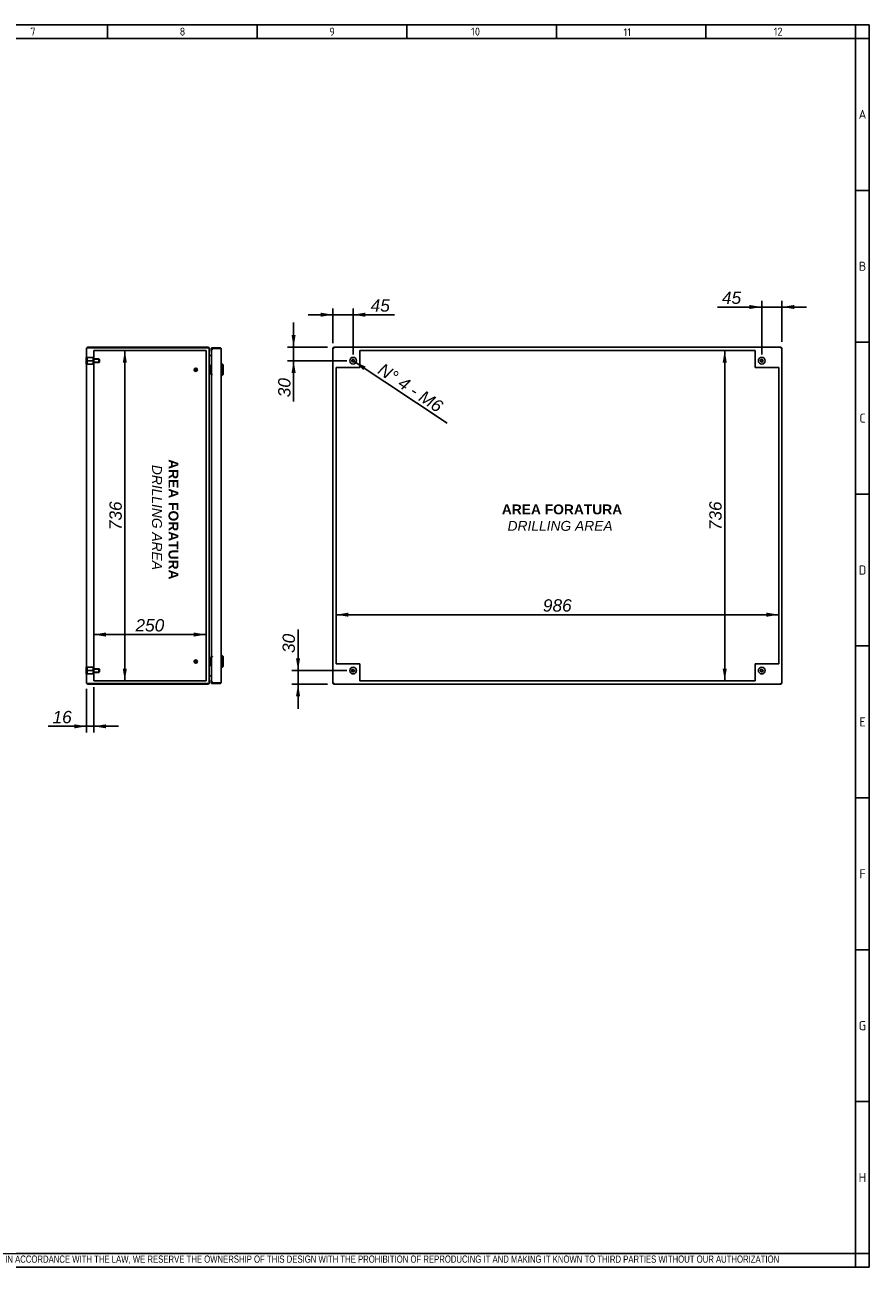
# Model space of a CAD drawing. Extents: x 6 to 412, y 11 to 288.
# Tile 4 of 4: x 224 to 412, y 11 to 288. Entities that reach past the tile are written whole.
import ezdxf
from ezdxf.enums import TextEntityAlignment as Align
from ezdxf.lldxf.tags import DXFTag

# ---------------------------------------------------------------- set-up
doc = ezdxf.new("R2010")
doc.units = 0
doc.layers.get('0').update_dxf_attribs({"linetype": 'CONTINUOUS'})
for name, color, linetype in [('_TRANSLATION', 7, 'CONTINUOUS'), ('AE00417_01', 7, 'CONTINUOUS'), ('AE00907_02', 7, 'CONTINUOUS'), ('AE00989_10', 7, 'CONTINUOUS'), ('C0000000', 7, 'CONTINUOUS'), ('C0000000_04', 7, 'CONTINUOUS'), ('C0000000_05', 7, 'CONTINUOUS'), ('C0000000_46', 7, 'CONTINUOUS'), ('C0000000_85', 7, 'CONTINUOUS'), ('C0000000_86', 7, 'CONTINUOUS'), ('DEFAULT', 7, 'CONTINUOUS')]:
    doc.layers.add(name, color=color, linetype=linetype)
doc.styles.add('SEACAD_ARIAL', font='arial.ttf')
doc.styles.add('SEACAD_ARIALI', font='ariali.ttf')
tags = doc.linetypes.add('CENTER2', pattern=[28.575, 19.05, -3.175, 3.175, -3.175]).pattern_tags.tags
tags[10:11] = [DXFTag(74, 4), DXFTag(75, 0), DXFTag(340, '0'), DXFTag(46, 0.0), DXFTag(50, 0.0), DXFTag(44, 0.0), DXFTag(45, 0.0)]
tags[8:9] = [DXFTag(74, 4), DXFTag(75, 0), DXFTag(340, '0'), DXFTag(46, 0.0), DXFTag(50, 0.0), DXFTag(44, 0.0), DXFTag(45, 0.0)]
tags[6:7] = [DXFTag(74, 4), DXFTag(75, 0), DXFTag(340, '0'), DXFTag(46, 0.0), DXFTag(50, 0.0), DXFTag(44, 0.0), DXFTag(45, 0.0)]
tags[4:5] = [DXFTag(74, 4), DXFTag(75, 0), DXFTag(340, '0'), DXFTag(46, 0.0), DXFTag(50, 0.0), DXFTag(44, 0.0), DXFTag(45, 0.0)]
tags = doc.linetypes.add('HIDDEN2', pattern=[4.7625, 3.175, -1.5875]).pattern_tags.tags
tags[6:7] = [DXFTag(74, 4), DXFTag(75, 0), DXFTag(340, '0'), DXFTag(46, 0.0), DXFTag(50, 0.0), DXFTag(44, 0.0), DXFTag(45, 0.0)]
tags[4:5] = [DXFTag(74, 4), DXFTag(75, 0), DXFTag(340, '0'), DXFTag(46, 0.0), DXFTag(50, 0.0), DXFTag(44, 0.0), DXFTag(45, 0.0)]
doc.dimstyles.new('ISO', dxfattribs={"dimtxt": 2.75, "dimasz": 2.75, "dimexe": 1.375, "dimexo": 1.375, "dimgap": 0.6875, "dimtad": 1, "dimdec": 1, "dimlfac": 10, "dimtxsty": 'SEACAD_ARIAL', "dimsah": 1, "dimcen": 1.375, "dimadec": 1, "dimazin": 3, "dimtfac": 0.7, "dimtdec": 3, "dimtmove": 0, "dimatfit": 3})

# ---------------------------------------------------------------- blocks, each defined once
blk = doc.blocks.new('SE4')
at = {"layer": 'AE00417_01', "color": 7, "linetype": 'HIDDEN2'}
for centre, radius in [((262.11, 210.8), 0.375), ((262.11, 210.8), 0.3), ((262.11, 210.8), 0.25), ((262.11, 210.8), 0.225), ((262.11, 145.8), 0.375), ((262.11, 145.8), 0.3), ((262.11, 145.8), 0.25), ((262.11, 145.8), 0.225)]:
    blk.add_circle(centre, radius, dxfattribs=at)
for centre in [(262.11, 210.8), (262.11, 145.8)]:
    blk.add_arc(centre, 0.238, 75, 15, dxfattribs=at)
at = {"layer": 'AE00907_02', "color": 7, "linetype": 'HIDDEN2'}
for p, q in [((238.46, 140.95), (237.96, 140.95)), ((237.96, 140.95), (237.96, 140.95)), ((242.44, 140.95), (238.46, 140.95)), ((242.94, 140.95), (242.44, 140.95)), ((242.94, 140.95), (242.94, 140.95))]:
    blk.add_line(p, q, dxfattribs=at)
at = {"layer": 'AE00907_02', "color": 7, "linetype": 'CONTINUOUS'}
for p, q in [((238.46, 140.95), (238.45, 140.95)), ((242.44, 140.95), (238.46, 140.95)), ((242.45, 140.95), (242.44, 140.95)), ((242.94, 140.95), (242.94, 140.95))]:
    blk.add_line(p, q, dxfattribs=at)
at = {"layer": 'AE00989_10', "color": 7, "linetype": 'CONTINUOUS'}
for p, q in [((267.91, 212.2), (267.81, 212.2)), ((267.91, 212.2), (267.91, 209.4)), ((268.21, 211.9), (267.91, 212.2)), ((268.21, 209.7), (268.21, 211.9)), ((267.81, 209.4), (267.91, 209.4)), ((267.91, 209.4), (268.21, 209.7)), ((267.91, 147.2), (267.81, 147.2)), ((267.91, 147.2), (267.91, 144.4)), ((268.21, 146.9), (267.91, 147.2)), ((268.21, 144.7), (268.21, 146.9)), ((267.81, 144.4), (267.91, 144.4)), ((267.91, 144.4), (268.21, 144.7))]:
    blk.add_line(p, q, dxfattribs=at)
at = {"layer": 'C0000000', "color": 7, "linetype": 'CONTINUOUS'}
for p, q in [((237.71, 212.05), (237.71, 213.55)), ((237.81, 213.55), (237.71, 213.55)), ((237.71, 212.05), (237.81, 212.05)), ((265.21, 211.7), (265.21, 211.7)), ((265.23, 211.7), (265.61, 211.7)), ((265.31, 211.6), (265.31, 210)), ((265.21, 209.9), (265.21, 209.9)), ((265.61, 209.9), (265.23, 209.9)), ((265.21, 146.7), (265.21, 146.7)), ((265.23, 146.7), (265.61, 146.7)), ((265.21, 144.9), (265.21, 144.9)), ((265.61, 144.9), (265.23, 144.9)), ((265.31, 146.6), (265.31, 145))]:
    blk.add_line(p, q, dxfattribs=at)
at = {"layer": 'C0000000', "color": 7, "linetype": 'HIDDEN2'}
for p, q in [((237.96, 213.55), (237.96, 212.8)), ((239.26, 213.55), (237.96, 213.55)), ((239.26, 213.55), (239.26, 212.8)), ((240.56, 213.2), (239.26, 213.2)), ((240.64, 213.12), (239.26, 213.12)), ((240.56, 213.2), (240.56, 212.4)), ((240.66, 213.1), (240.56, 213.2)), ((240.66, 212.5), (240.66, 213.1)), ((237.96, 212.8), (237.96, 212.05)), ((239.26, 212.8), (237.96, 212.8)), ((239.26, 212.05), (237.96, 212.05)), ((239.26, 212.8), (239.26, 212.05)), ((240.64, 212.47), (239.26, 212.47)), ((239.26, 212.4), (240.56, 212.4)), ((240.56, 212.4), (240.66, 212.5))]:
    blk.add_line(p, q, dxfattribs=at)
at = {"layer": 'C0000000', "color": 7, "linetype": 'CONTINUOUS'}
for centre, start, end in [((265.21, 211.6), 90, 180), ((265.21, 210), 180, 270), ((265.21, 146.6), 90, 180), ((265.21, 145), 180, 270)]:
    blk.add_arc(centre, 0.1, start, end, dxfattribs=at)
for points in [[(265.31, 211.6), (265.31, 211.7), (265.21, 211.7)], [(265.21, 209.9), (265.31, 209.9), (265.31, 210)], [(265.31, 146.6), (265.31, 146.7), (265.21, 146.7)], [(265.21, 144.9), (265.31, 144.9), (265.31, 145)]]:
    blk.add_rational_spline(points, [1, 0.707106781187, 1], degree=2, dxfattribs=at)
at = {"layer": 'C0000000_04', "color": 7, "linetype": 'HIDDEN2'}
for p, q in [((237.96, 144.55), (237.96, 143.8)), ((239.26, 144.55), (237.96, 144.55)), ((239.26, 144.55), (239.26, 143.8)), ((240.56, 144.2), (239.26, 144.2)), ((240.64, 144.12), (239.26, 144.12)), ((240.56, 144.2), (240.56, 143.4)), ((240.66, 144.1), (240.56, 144.2)), ((240.66, 143.5), (240.66, 144.1)), ((237.96, 143.8), (237.96, 143.05)), ((239.26, 143.8), (237.96, 143.8)), ((239.26, 143.05), (237.96, 143.05)), ((239.26, 143.8), (239.26, 143.05)), ((240.64, 143.47), (239.26, 143.47)), ((239.26, 143.4), (240.56, 143.4)), ((240.56, 143.4), (240.66, 143.5))]:
    blk.add_line(p, q, dxfattribs=at)
at = {"layer": 'C0000000_05', "color": 7, "linetype": 'CONTINUOUS'}
for p, q in [((237.71, 143.05), (237.71, 144.55)), ((237.81, 144.55), (237.71, 144.55)), ((237.71, 143.05), (237.81, 143.05))]:
    blk.add_line(p, q, dxfattribs=at)
at = {"layer": 'C0000000_46', "color": 7, "linetype": 'CONTINUOUS'}
for p, q in [((264.83, 215.8), (238.09, 215.8)), ((237.81, 141.08), (237.81, 215.52)), ((237.84, 215.65), (238.09, 215.65)), ((238.09, 215.64), (237.84, 215.64)), ((264.83, 215.65), (238.09, 215.65)), ((238.09, 215.64), (264.83, 215.64)), ((239.41, 213.12), (239.41, 213.2)), ((265.11, 215.51), (265.11, 215.52)), ((265.11, 141.08), (265.11, 215.51)), ((265.24, 213.94), (265.11, 213.94)), ((265.61, 213.95), (265.24, 213.95)), ((265.24, 213.94), (265.61, 213.94)), ((239.41, 212.4), (239.41, 212.47)), ((239.41, 144.12), (239.41, 144.2)), ((239.41, 143.4), (239.41, 143.47)), ((265.11, 142.65), (265.24, 142.65)), ((265.61, 142.65), (265.24, 142.65)), ((265.24, 142.65), (265.61, 142.65)), ((238.09, 140.95), (237.84, 140.95)), ((237.84, 140.95), (238.09, 140.95)), ((264.83, 140.95), (238.09, 140.95)), ((238.09, 140.95), (238.45, 140.95)), ((238.09, 140.8), (264.83, 140.8)), ((242.45, 140.95), (264.83, 140.95)), ((265.11, 141.08), (265.11, 141.08))]:
    blk.add_line(p, q, dxfattribs=at)
at = {"layer": 'C0000000_46', "color": 7, "linetype": 'CENTER2'}
for p, q in [((239.41, 213.2), (239.41, 215.1)), ((239.41, 215.1), (264.41, 215.1)), ((239.41, 212.47), (239.41, 213.12)), ((264.41, 215.1), (264.41, 141.5)), ((239.41, 144.2), (239.41, 212.4)), ((239.41, 143.47), (239.41, 144.12)), ((239.41, 141.5), (239.41, 143.4)), ((264.41, 141.5), (239.41, 141.5))]:
    blk.add_line(p, q, dxfattribs=at)
at = {"layer": 'C0000000_46', "color": 7, "linetype": 'CONTINUOUS'}
for centre, radius, start, end in [((238.09, 215.52), 0.28, 90, 152.336), ((264.83, 215.52), 0.28, 0, 90), ((238.09, 215.52), 0.28, 152.336, 180), ((265.24, 214.08), 0.13, 180, 270), ((265.24, 142.52), 0.13, 90, 180), ((238.09, 141.08), 0.28, 180, 207.664), ((238.09, 141.08), 0.28, 207.664, 270), ((264.83, 141.08), 0.28, 270, 0)]:
    blk.add_arc(centre, radius, start, end, dxfattribs=at)
for centre, major_axis, ratio, start_param, end_param in [((238.09, 215.52), (0.28, 0), 0.997824, 2.658765, 3.141593), ((264.83, 215.51), (-0.28, 0), 0.464286, 3.141593, 4.712389), ((238.09, 141.08), (0.28, 0), 0.997824, 3.141593, 3.624421), ((264.83, 141.08), (0.28, 0), 0.464286, 4.712389, 6.283185)]:
    blk.add_ellipse(centre, major_axis=major_axis, ratio=ratio, start_param=start_param, end_param=end_param, dxfattribs=at)
at = {"layer": 'C0000000_85', "color": 7, "linetype": 'CONTINUOUS'}
for p, q in [((265.76, 215.7), (265.61, 215.7)), ((265.61, 215.54), (265.61, 215.7)), ((267.51, 215.54), (265.61, 215.54)), ((265.61, 215.37), (265.61, 215.54)), ((265.91, 215.37), (265.61, 215.37)), ((265.76, 215.37), (265.61, 215.37)), ((265.61, 215.37), (265.61, 215.37)), ((265.61, 215.37), (265.61, 209.72)), ((265.76, 215.7), (267.51, 215.7)), ((265.76, 215.55), (267.51, 215.55)), ((265.76, 215.37), (265.91, 215.37)), ((265.91, 215.37), (265.91, 215.37)), ((267.77, 215.55), (267.51, 215.55)), ((267.51, 215.54), (267.77, 215.54)), ((267.55, 215.7), (267.55, 215.69)), ((267.58, 215.7), (267.58, 215.69)), ((267.81, 215.4), (267.81, 141.2)), ((265.76, 209.72), (265.61, 209.72)), ((265.86, 209.7), (265.61, 209.7)), ((265.61, 209.7), (265.61, 146.9)), ((265.86, 209.72), (265.76, 209.72)), ((265.86, 209.72), (265.86, 209.7)), ((265.86, 209.7), (265.86, 209.7)), ((265.61, 146.9), (265.86, 146.9)), ((265.76, 146.88), (265.61, 146.88)), ((265.61, 146.88), (265.61, 141.23)), ((265.76, 146.88), (265.86, 146.88)), ((265.86, 146.9), (265.86, 146.9)), ((265.86, 146.9), (265.86, 146.88)), ((265.76, 141.23), (265.61, 141.23)), ((265.61, 141.23), (265.61, 141.22)), ((265.61, 141.05), (265.61, 141.22)), ((265.61, 141.22), (265.91, 141.22)), ((265.91, 141.23), (265.76, 141.23)), ((265.91, 141.22), (265.91, 141.23)), ((265.61, 141.05), (267.51, 141.05)), ((265.61, 141.05), (265.61, 140.9)), ((265.76, 140.9), (265.61, 140.9)), ((267.51, 141.05), (265.76, 141.05)), ((267.51, 140.9), (265.76, 140.9)), ((267.51, 141.05), (267.77, 141.05)), ((267.77, 141.05), (267.51, 141.05)), ((267.55, 140.9), (267.55, 140.9)), ((267.58, 140.9), (267.58, 140.9))]:
    blk.add_line(p, q, dxfattribs=at)
for centre, radius, start, end in [((265.76, 215.54), 0.15, 90, 180.0316), ((265.76, 215.54), 0.0002, 90, 204.4698), ((267.51, 215.4), 0.3, 30, 90), ((267.51, 215.4), 0.3, 0, 30), ((267.51, 141.2), 0.3, 330, 0), ((265.76, 141.05), 0.15, 179.9684, 270), ((265.76, 141.05), 0.0002, 155.5302, 270), ((267.51, 141.2), 0.3, 270, 330)]:
    blk.add_arc(centre, radius, start, end, dxfattribs=at)
for centre, start_param, end_param in [((267.51, 215.4), 3.141593, 3.665191), ((267.51, 141.2), 2.617994, 3.141593)]:
    blk.add_ellipse(centre, major_axis=(-0.3, 0), ratio=0.998114, start_param=start_param, end_param=end_param, dxfattribs=at)
at = {"layer": 'C0000000_86', "color": 7, "linetype": 'CONTINUOUS'}
for p, q in [((265.61, 215.54), (265.58, 215.54)), ((265.58, 214.99), (265.58, 215.54)), ((265.58, 141.05), (265.58, 141.6)), ((265.61, 141.05), (265.58, 141.05))]:
    blk.add_line(p, q, dxfattribs=at)
for centre, major_axis, ratio, start_param, end_param in [((265.87, 214.99), (0, 0.3), 0.976296, 1.570796, 2.046102), ((267.51, 215.4), (0, 0.307), 0.977599, 4.712389, 5.222355), ((265.87, 141.6), (0, 0.3), 0.976296, 1.09549, 1.570796), ((267.51, 141.2), (0, -0.307), 0.977599, 1.06083, 1.570796)]:
    blk.add_ellipse(centre, major_axis=major_axis, ratio=ratio, start_param=start_param, end_param=end_param, dxfattribs=at)
blk = doc.blocks.new('SE5')
at = {"layer": 'AE00907_02', "color": 7, "linetype": 'CONTINUOUS'}
blk.add_line((392.52, 140.95), (392.52, 140.95), dxfattribs=at)
blk.add_line((392.52, 140.95), (392.52, 140.95), dxfattribs=at)
at = {"layer": 'C0000000', "color": 7, "linetype": 'CONTINUOUS'}
for radius in [0.75, 0.246]:
    blk.add_circle((388.17, 212.8), radius, dxfattribs=at)
blk.add_arc((388.17, 212.8), 0.3, 75, 15, dxfattribs=at)
at = {"layer": 'C0000000_05', "color": 7, "linetype": 'CONTINUOUS'}
for centre, radius in [((297.17, 212.8), 0.75), ((297.17, 212.8), 0.246), ((297.17, 143.8), 0.75), ((297.17, 143.8), 0.246), ((388.17, 143.8), 0.75), ((388.17, 143.8), 0.246)]:
    blk.add_circle(centre, radius, dxfattribs=at)
for centre in [(297.17, 212.8), (297.17, 143.8), (388.17, 143.8)]:
    blk.add_arc(centre, 0.3, 75, 15, dxfattribs=at)
at = {"layer": 'C0000000_46', "color": 7, "linetype": 'CONTINUOUS'}
for p, q in [((292.82, 215.8), (292.82, 215.65)), ((392.52, 215.8), (292.82, 215.8)), ((392.52, 215.8), (392.52, 215.65)), ((292.67, 215.64), (292.67, 140.95)), ((292.67, 215.64), (292.82, 215.64)), ((292.82, 215.65), (292.95, 215.52)), ((292.82, 215.64), (292.95, 215.52)), ((392.52, 215.65), (392.39, 215.52)), ((392.52, 215.64), (392.39, 215.52)), ((392.67, 215.64), (392.52, 215.64)), ((392.67, 140.95), (392.67, 215.64)), ((292.67, 140.95), (292.82, 140.95)), ((292.82, 140.95), (292.95, 141.08)), ((292.82, 140.95), (292.95, 141.08)), ((292.82, 140.8), (292.82, 140.95)), ((292.82, 140.8), (392.52, 140.8)), ((392.52, 140.95), (392.39, 141.08)), ((392.52, 140.95), (392.39, 141.08)), ((392.67, 140.95), (392.52, 140.95)), ((392.52, 140.8), (392.52, 140.95))]:
    blk.add_line(p, q, dxfattribs=at)
at = {"layer": 'C0000000_46', "color": 7, "linetype": 'CENTER2'}
for p, q in [((298.67, 215.1), (386.67, 215.1)), ((298.67, 211.3), (298.67, 215.1)), ((386.67, 215.1), (386.67, 211.3)), ((293.37, 145.3), (293.37, 211.3)), ((293.37, 211.3), (298.67, 211.3)), ((386.67, 211.3), (391.97, 211.3)), ((391.97, 211.3), (391.97, 145.3)), ((298.67, 145.3), (293.37, 145.3)), ((298.67, 141.5), (298.67, 145.3)), ((391.97, 145.3), (386.67, 145.3)), ((386.67, 145.3), (386.67, 141.5)), ((386.67, 141.5), (298.67, 141.5))]:
    blk.add_line(p, q, dxfattribs=at)
at = {"layer": 'C0000000_85', "color": 7, "linetype": 'CONTINUOUS'}
for p, q in [((392.52, 215.7), (392.52, 215.7)), ((392.52, 215.64), (392.52, 215.7)), ((392.67, 215.54), (392.67, 215.54)), ((392.67, 215.37), (392.67, 215.54)), ((392.67, 215.37), (392.67, 215.37)), ((392.67, 215.37), (392.67, 215.37)), ((392.67, 215.37), (392.67, 215.37)), ((392.67, 209.72), (392.67, 215.37)), ((392.67, 209.72), (392.67, 209.72)), ((392.67, 209.72), (392.67, 209.7)), ((392.67, 209.7), (392.67, 146.9)), ((392.67, 209.7), (392.67, 209.7)), ((392.67, 146.9), (392.67, 146.9)), ((392.67, 146.9), (392.67, 146.88)), ((392.67, 141.23), (392.67, 146.88)), ((392.67, 146.88), (392.67, 146.88)), ((392.67, 141.22), (392.67, 141.23)), ((392.67, 141.23), (392.67, 141.23)), ((392.67, 141.05), (392.67, 141.22)), ((392.67, 141.22), (392.67, 141.22)), ((392.52, 140.9), (392.52, 140.95)), ((392.52, 140.9), (392.52, 140.9)), ((392.67, 141.05), (392.67, 141.05))]:
    blk.add_line(p, q, dxfattribs=at)
at = {"layer": 'C0000000_86', "color": 7, "linetype": 'CONTINUOUS'}
for p, q in [((292.67, 215.54), (292.67, 215.37)), ((292.67, 215.54), (292.67, 215.54)), ((292.67, 215.37), (292.67, 209.56)), ((292.67, 215.37), (292.67, 215.37)), ((292.67, 215.37), (292.67, 215.37)), ((292.67, 215.37), (292.67, 215.37)), ((292.82, 215.7), (292.82, 215.7)), ((292.82, 215.7), (292.82, 215.64)), ((292.67, 209.56), (292.67, 209.56)), ((292.67, 209.54), (292.67, 209.56)), ((292.67, 147.05), (292.67, 209.54)), ((292.67, 209.54), (292.67, 209.54)), ((292.67, 147.05), (292.67, 147.05)), ((292.67, 147.03), (292.67, 147.05)), ((292.67, 147.03), (292.67, 141.23)), ((292.67, 147.03), (292.67, 147.03)), ((292.67, 141.23), (292.67, 141.22)), ((292.67, 141.23), (292.67, 141.23)), ((292.67, 141.22), (292.67, 141.05)), ((292.67, 141.22), (292.67, 141.22)), ((292.67, 141.05), (292.67, 141.05)), ((292.82, 140.95), (292.82, 140.9)), ((292.82, 140.9), (292.82, 140.9))]:
    blk.add_line(p, q, dxfattribs=at)
blk = doc.blocks.new('DMBLK115')
at = {"layer": '_TRANSLATION', "linetype": 'CONTINUOUS'}
for points in [[(235.06, 130.93), (237.81, 131.39), (235.06, 131.84)], [(242.16, 130.93), (242.16, 131.84), (239.41, 131.39)]]:
    blk.add_hatch(color=7, dxfattribs=at).paths.add_polyline_path(points)
at = {"layer": '_TRANSLATION', "color": 7, "linetype": 'CONTINUOUS'}
for p, q in [((237.81, 139.7), (237.81, 130.01)), ((239.41, 140.12), (239.41, 130.01)), ((244.91, 131.39), (229.27, 131.39))]:
    blk.add_line(p, q, dxfattribs=at)
at = {"layer": '_TRANSLATION', "color": 7, "linetype": 'CONTINUOUS', "style": 'SEACAD_ARIALI'}
blk.add_text('16', height=2.75, dxfattribs=at).set_placement((230.23, 134.82), align=Align.TOP_LEFT)
blk = doc.blocks.new('DMBLK116')
at = {"layer": '_TRANSLATION', "linetype": 'CONTINUOUS'}
for points in [[(242.16, 152.28), (239.41, 151.82), (242.16, 151.36)], [(261.66, 152.28), (261.66, 151.36), (264.41, 151.82)]]:
    blk.add_hatch(color=7, dxfattribs=at).paths.add_polyline_path(points)
at = {"layer": '_TRANSLATION', "color": 7, "linetype": 'CONTINUOUS'}
blk.add_line((239.41, 151.82), (264.41, 151.82), dxfattribs=at)
at = {"layer": '_TRANSLATION', "color": 7, "linetype": 'CONTINUOUS', "style": 'SEACAD_ARIALI'}
blk.add_text('250', height=2.75, dxfattribs=at).set_placement((248.7, 155.26), align=Align.TOP_LEFT)
blk = doc.blocks.new('DMBLK117')
at = {"layer": '_TRANSLATION', "linetype": 'CONTINUOUS'}
for points in [[(246.78, 212.35), (246.32, 215.1), (245.87, 212.35)], [(246.78, 144.25), (245.87, 144.25), (246.32, 141.5)]]:
    blk.add_hatch(color=7, dxfattribs=at).paths.add_polyline_path(points)
at = {"layer": '_TRANSLATION', "color": 7, "linetype": 'CONTINUOUS'}
blk.add_line((246.32, 141.5), (246.32, 215.1), dxfattribs=at)
at = {"layer": '_TRANSLATION', "color": 7, "linetype": 'CONTINUOUS', "style": 'SEACAD_ARIALI'}
blk.add_text('736', height=2.75, rotation=90, dxfattribs=at).set_placement((242.89, 175.06), align=Align.TOP_LEFT)
blk = doc.blocks.new('DMBLK118')
at = {"layer": '_TRANSLATION', "linetype": 'CONTINUOUS'}
for points in [[(379.47, 212.35), (380.39, 212.35), (379.93, 215.1)], [(379.47, 144.25), (379.93, 141.5), (380.39, 144.25)]]:
    blk.add_hatch(color=7, dxfattribs=at).paths.add_polyline_path(points)
at = {"layer": '_TRANSLATION', "color": 7, "linetype": 'CONTINUOUS'}
for p, q in [((385.3, 215.1), (378.55, 215.1)), ((379.93, 215.1), (379.93, 141.5)), ((385.3, 141.5), (378.55, 141.5))]:
    blk.add_line(p, q, dxfattribs=at)
at = {"layer": '_TRANSLATION', "color": 7, "linetype": 'CONTINUOUS', "style": 'SEACAD_ARIALI'}
blk.add_text('736', height=2.75, rotation=90, dxfattribs=at).set_placement((376.49, 175.06), align=Align.TOP_LEFT)
blk = doc.blocks.new('DMBLK119')
at = {"layer": '_TRANSLATION', "linetype": 'CONTINUOUS'}
for points in [[(296.12, 156.7), (293.37, 156.24), (296.12, 155.79)], [(389.22, 156.7), (389.22, 155.79), (391.97, 156.24)]]:
    blk.add_hatch(color=7, dxfattribs=at).paths.add_polyline_path(points)
at = {"layer": '_TRANSLATION', "color": 7, "linetype": 'CONTINUOUS'}
for p, q in [((293.37, 146.67), (293.37, 157.62)), ((391.97, 156.24), (293.37, 156.24)), ((391.97, 146.67), (391.97, 157.62))]:
    blk.add_line(p, q, dxfattribs=at)
at = {"layer": '_TRANSLATION', "color": 7, "linetype": 'CONTINUOUS', "style": 'SEACAD_ARIALI'}
blk.add_text('986', height=2.75, dxfattribs=at).set_placement((339.43, 159.68), align=Align.TOP_LEFT)
blk = doc.blocks.new('DMBLK120')
at = {"layer": '_TRANSLATION', "linetype": 'CONTINUOUS'}
for points in [[(385.42, 225.22), (385.42, 224.3), (388.17, 224.76)], [(395.42, 225.22), (392.67, 224.76), (395.42, 224.3)]]:
    blk.add_hatch(color=7, dxfattribs=at).paths.add_polyline_path(points)
at = {"layer": '_TRANSLATION', "color": 7, "linetype": 'CONTINUOUS'}
for p, q in [((398.17, 224.76), (378.35, 224.76)), ((388.17, 214.17), (388.17, 226.13)), ((392.67, 217.02), (392.67, 226.13))]:
    blk.add_line(p, q, dxfattribs=at)
at = {"layer": '_TRANSLATION', "color": 7, "linetype": 'CONTINUOUS', "style": 'SEACAD_ARIALI'}
blk.add_text('45', height=2.75, dxfattribs=at).set_placement((379.31, 228.2), align=Align.TOP_LEFT)
blk = doc.blocks.new('DMBLK121')
at = {"layer": '_TRANSLATION', "linetype": 'CONTINUOUS'}
for points in [[(289.92, 223.5), (289.92, 222.58), (292.67, 223.04)], [(299.92, 223.5), (297.17, 223.04), (299.92, 222.58)]]:
    blk.add_hatch(color=7, dxfattribs=at).paths.add_polyline_path(points)
at = {"layer": '_TRANSLATION', "color": 7, "linetype": 'CONTINUOUS'}
for p, q in [((292.67, 216.74), (292.67, 224.41)), ((297.17, 214.17), (297.17, 224.41)), ((287.17, 223.04), (306.37, 223.04))]:
    blk.add_line(p, q, dxfattribs=at)
at = {"layer": '_TRANSLATION', "color": 7, "linetype": 'CONTINUOUS', "style": 'SEACAD_ARIALI'}
blk.add_text('45', height=2.75, dxfattribs=at).set_placement((301.07, 226.48), align=Align.TOP_LEFT)
blk = doc.blocks.new('DMBLK122')
at = {"layer": '_TRANSLATION', "linetype": 'CONTINUOUS'}
for points in [[(283.45, 218.55), (283.91, 215.8), (284.37, 218.55)], [(283.45, 210.05), (284.37, 210.05), (283.91, 212.8)]]:
    blk.add_hatch(color=7, dxfattribs=at).paths.add_polyline_path(points)
at = {"layer": '_TRANSLATION', "color": 7, "linetype": 'CONTINUOUS'}
for p, q in [((283.91, 221.3), (283.91, 203.7)), ((291.45, 215.8), (282.53, 215.8)), ((295.8, 212.8), (282.53, 212.8))]:
    blk.add_line(p, q, dxfattribs=at)
at = {"layer": '_TRANSLATION', "color": 7, "linetype": 'CONTINUOUS', "style": 'SEACAD_ARIALI'}
blk.add_text('30', height=2.75, rotation=90, dxfattribs=at).set_placement((280.47, 204.66), align=Align.TOP_LEFT)
blk = doc.blocks.new('DMBLK123')
at = {"layer": '_TRANSLATION', "linetype": 'CONTINUOUS'}
for points in [[(284.44, 146.55), (284.9, 143.8), (285.36, 146.55)], [(284.44, 138.05), (285.36, 138.05), (284.9, 140.8)]]:
    blk.add_hatch(color=7, dxfattribs=at).paths.add_polyline_path(points)
at = {"layer": '_TRANSLATION', "color": 7, "linetype": 'CONTINUOUS'}
for p, q in [((284.9, 135.3), (284.9, 152.96)), ((295.8, 143.8), (283.52, 143.8)), ((291.45, 140.8), (283.52, 140.8))]:
    blk.add_line(p, q, dxfattribs=at)
at = {"layer": '_TRANSLATION', "color": 7, "linetype": 'CONTINUOUS', "style": 'SEACAD_ARIALI'}
blk.add_text('30', height=2.75, rotation=90, dxfattribs=at).set_placement((281.46, 147.72), align=Align.TOP_LEFT)
blk = doc.blocks.new('DMBLK124')
at = {"layer": '_TRANSLATION', "linetype": 'CONTINUOUS'}
blk.add_hatch(color=7, dxfattribs=at).paths.add_polyline_path([(299.97, 211.49), (297.42, 212.63), (299.46, 210.72)])
at = {"layer": '_TRANSLATION', "color": 7, "linetype": 'CONTINUOUS'}
blk.add_line((297.42, 212.63), (318.13, 198.86), dxfattribs=at)
at = {"layer": '_TRANSLATION', "color": 7, "linetype": 'CONTINUOUS', "style": 'SEACAD_ARIALI'}
blk.add_text('N° 4 - M6', height=2.75, rotation=326.3801, dxfattribs=at).set_placement((303.94, 212.43), align=Align.TOP_LEFT)

msp = doc.modelspace()

# ---------------------------------------------------------------- linework, layer by layer
at = {"color": 7, "linetype": 'CONTINUOUS'}
for p, q in [((412.092, 287.588), (6.234, 287.588)), ((242.48, 287.588), (242.48, 284.56)), ((275.797, 287.588), (275.797, 284.56)), ((309.113, 287.588), (309.113, 284.56)), ((342.43, 287.588), (342.43, 284.56)), ((375.747, 287.588), (375.747, 284.56)), ((412.092, 10.959), (412.092, 287.588)), ((412.092, 250.738), (409.063, 250.738)), ((412.092, 216.917), (409.063, 216.917)), ((412.092, 183.095), (409.063, 183.095)), ((412.092, 149.274), (409.063, 149.274)), ((412.092, 115.452), (409.063, 115.452)), ((412.092, 81.631), (409.063, 81.631)), ((412.092, 47.809), (409.063, 47.809)), ((6.234, 10.959), (412.092, 10.959))]:
    msp.add_line(p, q, dxfattribs=at)
at = {"layer": 'DEFAULT', "color": 7, "linetype": 'CONTINUOUS'}
for p, q in [((409.063, 10.959), (409.063, 287.588)), ((412.092, 284.56), (6.234, 284.56)), ((6.234, 13.988), (412.092, 13.988))]:
    msp.add_line(p, q, dxfattribs=at)

# ---------------------------------------------------------------- block references
at = {"layer": '_TRANSLATION'}
for name in ['SE4', 'SE5']:
    msp.add_blockref(name, (0, 0), dxfattribs=at)

# ---------------------------------------------------------------- texts
for s, insert, char_height, width, attachment_point in [('{\\fSolid Edge ANSI|b0||i0||c0|p34;\\C7;\\H1.766793;\\W1.;7}', (225.852, 285.196), 1.76679, 1.98765, 8), ('{\\fSolid Edge ANSI|b0||i0||c0|p34;\\C7;\\H1.766793;\\W1.;8}', (259.168, 285.196), 1.76679, 1.98765, 8), ('{\\fSolid Edge ANSI|b0||i0||c0|p34;\\C7;\\H1.766793;\\W1.;9}', (292.485, 285.196), 1.76679, 1.98765, 8), ('{\\fSolid Edge ANSI|b0||i0||c0|p34;\\C7;\\H1.766793;\\W1.;10}', (324.438, 285.196), 1.76679, 11.1986, 8), ('{\\fSolid Edge ANSI|b0||i0||c0|p34;\\C7;\\H1.766793;\\W1.;11}', (358.218, 285.073), 1.76679, 10.09104, 8), ('{\\fSolid Edge ANSI|b0||i0||c0|p34;\\C7;\\H1.766793;\\W1.;12}', (391.814, 285.196), 1.76679, 8.86043, 8), ('{\\fSolid Edge ANSI|b0||i0||c0|p34;\\C7;\\H2.019192;\\W1.;A}', (410.612, 266.645), 2.01919, 2.2716, 8), ('{\\fSolid Edge ANSI|b0||i0||c0|p34;\\C7;\\H2.019192;\\W1.;B}', (410.616, 232.824), 2.01919, 2.524, 8), ('{\\fSolid Edge ANSI|b0||i0||c0|p34;\\C7;\\H2.019192;\\W1.;C}', (410.614, 199.002), 2.01919, 2.3978, 8), ('{\\fSolid Edge ANSI|b0||i0||c0|p34;\\C7;\\H2.019192;\\W1.;D}', (410.616, 165.181), 2.01919, 2.524, 8), ('{\\fSolid Edge ANSI|b0||i0||c0|p34;\\C7;\\H2.019192;\\W1.;E}', (410.614, 131.359), 2.01919, 2.3978, 8), ('{\\fSolid Edge ANSI|b0||i0||c0|p34;\\C7;\\H2.019192;\\W1.;F}', (410.612, 97.538), 2.01919, 2.2716, 8), ('{\\fSolid Edge ANSI|b0||i0||c0|p34;\\C7;\\H2.019192;\\W1.;G}', (410.586, 63.716), 2.01919, 2.5871, 8), ('{\\fSolid Edge ANSI|b0||i0||c0|p34;\\C7;\\H2.019192;\\W1.;H}', (410.588, 29.895), 2.01919, 2.7133, 8), ('{\\fArial Narrow|b0||i0||c0|p34;\\C7;\\H1.6;\\W0.94;IN ACCORDANCE WITH THE LAW, WE RESERVE THE OWNERSHIP OF THIS DESIGN WITH THE PROHIBITION OF REPRODUCING IT AND MAKING IT KNOWN TO THIRD PARTIES WITHOUT OUR AUTHORIZATION}', (219.688, 11.652), 1.6, 181.99571, 7)]:
    msp.add_mtext(s, dxfattribs=dict(insert=insert, char_height=char_height, width=width, attachment_point=attachment_point))
at = {"layer": '_TRANSLATION', "insert": (255.31, 177.899), "char_height": 2.2, "width": 30.57852, "attachment_point": 5, "rotation": 270}
msp.add_mtext('{\\fArial|b0||i0||c0|p34;\\C7;\\H2.2;\\W1.; }{\\fArial|b1||i0||c0|p34;\\C7;\\H2.2;\\W1.;AREA FORATURA \\P}{\\fArial|b0||i1||c0|p34;\\C7;\\H2.2;\\W1.;DRILLING AREA}', dxfattribs=at)
at = {"layer": '_TRANSLATION', "insert": (343.259, 177.841), "char_height": 2.2, "width": 30.57852, "attachment_point": 5}
msp.add_mtext('{\\fArial|b0||i0||c0|p34;\\C7;\\H2.2;\\W1.; }{\\fArial|b1||i0||c0|p34;\\C7;\\H2.2;\\W1.;AREA FORATURA \\P}{\\fArial|b0||i1||c0|p34;\\C7;\\H2.2;\\W1.;DRILLING AREA}', dxfattribs=at)

# ---------------------------------------------------------------- dimensions: what is measured, and where the dimension line sits
at = {"layer": '_TRANSLATION', "color": 7, "linetype": 'CONTINUOUS'}
for base, p1, p2, picture, middle in [((388.173, 224.759), (392.673, 215.645), (388.173, 212.795), 'DMBLK120', (384.614, 224.759)), ((297.173, 223.039), (292.672, 215.365), (297.173, 212.795), 'DMBLK121', (300.103, 223.039)), ((237.813, 131.386), (239.413, 141.495), (237.813, 141.075), 'DMBLK115', (235.53, 131.386))]:
    dim = msp.add_linear_dim(base=base, p1=p1, p2=p2, text='\\A1;<>', dimstyle='ISO', dxfattribs=at)
    dim.commit()
    dim.dimension.update_dxf_attribs({"geometry": picture, "text_midpoint": middle, "dimtype": 160})
for base, p1, p2, angle, picture, middle, dimtype in [((283.909, 212.795), (292.823, 215.795), (297.173, 212.795), 90, 'DMBLK122', (283.909, 209.9), 160), ((246.325, 141.495), (239.413, 141.495), (239.413, 215.095), 90, 'DMBLK117', (246.325, 178.295), 161), ((379.928, 215.095), (386.673, 215.095), (386.673, 141.495), 270, 'DMBLK118', (379.928, 178.295), 161), ((391.973, 156.243), (391.973, 145.295), (293.373, 145.295), 180, 'DMBLK119', (342.673, 156.243), 161), ((239.413, 151.819), (239.413, 141.495), (264.413, 141.495), 0, 'DMBLK116', (251.913, 151.819), 161), ((284.897, 143.795), (292.823, 140.795), (297.173, 143.795), 90, 'DMBLK123', (284.897, 146.755), 160)]:
    dim = msp.add_linear_dim(base=base, p1=p1, p2=p2, angle=angle, text='\\A1;<>', dimstyle='ISO', dxfattribs=at)
    dim.commit()
    dim.dimension.update_dxf_attribs({"geometry": picture, "text_midpoint": middle, "dimtype": dimtype})
dim = msp.add_radius_dim(center=(297.173, 212.795), mpoint=(297.422, 212.629), text='\\A1;N° 4 - M6 {}', dimstyle='ISO', override={"dimtofl": 0, "dimtolj": 1}, dxfattribs=at)
dim.commit()
dim.dimension.update_dxf_attribs({"geometry": 'DMBLK124', "text_midpoint": (301.232, 210.096), "dimtype": 164})

doc.saveas('drawing.dxf')
